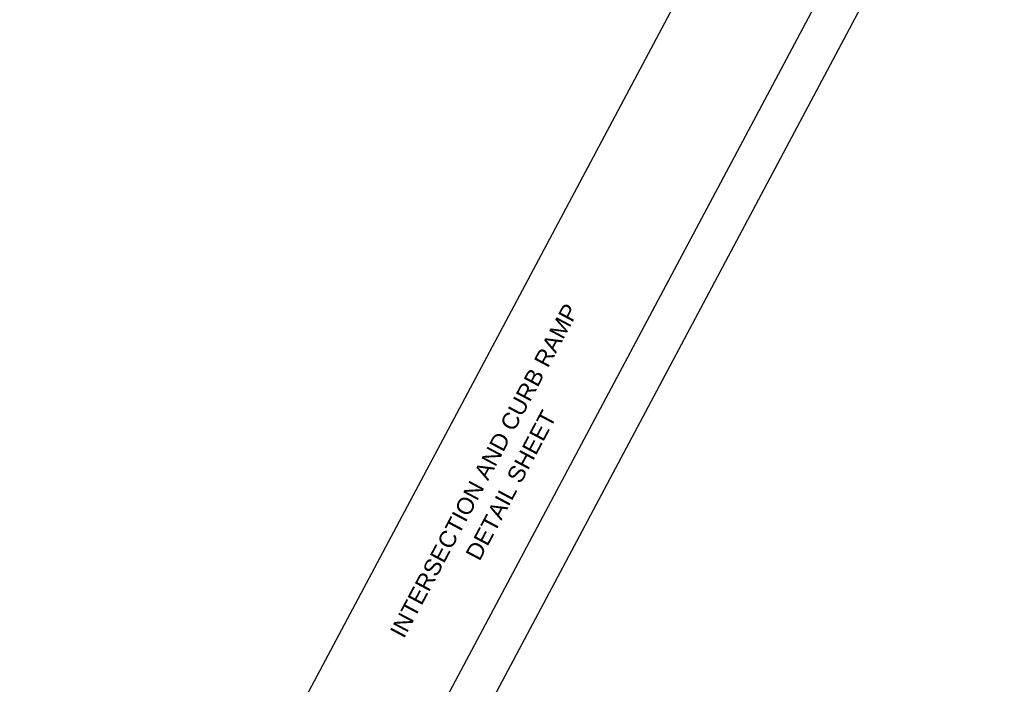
# Model space of a CAD drawing. Header units: feet. Extents: x 2249912 to 2250122, y 437849 to 438026.
# Tile 5 of 6: x 2250062 to 2250122, y 437889 to 437929. Entities that reach past the tile are written whole.
import ezdxf
from ezdxf.enums import TextEntityAlignment as Align

# ---------------------------------------------------------------- set-up
doc = ezdxf.new("R2010")
doc.units = ezdxf.units.FT
doc.header["$MEASUREMENT"] = 0
doc.layers.add('SH_Border', color=7, linetype='Continuous')
doc.layers.add('SH_Text', color=7, linetype='Continuous')
doc.styles.add('OHDOTSymbols', font='arial.ttf')

msp = doc.modelspace()

# ---------------------------------------------------------------- linework, layer by layer
at = {"layer": 'SH_Border'}
for p, q in [((2250111.852, 437948.972, 2171.273), (2250062.497, 437856.295, 2171.273)), ((2250121.854, 437946.479, 2171.273), (2250070.149, 437849.388, 2171.273)), ((2250118.472, 437945.447, 2171.273), (2250069.117, 437852.77, 2171.273))]:
    msp.add_line(p, q, dxfattribs=at)

# ---------------------------------------------------------------- texts
at = {"layer": 'SH_Text', "linetype": 'Continuous', "style": 'OHDOTSymbols'}
for s, p in [('INTERSECTION AND CURB RAMP', (2250090.504, 437902.307, 1605.347)), ('DETAIL SHEET', (2250092.11, 437901.422, 2171.273))]:
    msp.add_text(s, height=1, rotation=61.96266, dxfattribs=at).set_placement(p, align=Align.MIDDLE_CENTER)

doc.saveas('drawing.dxf')
